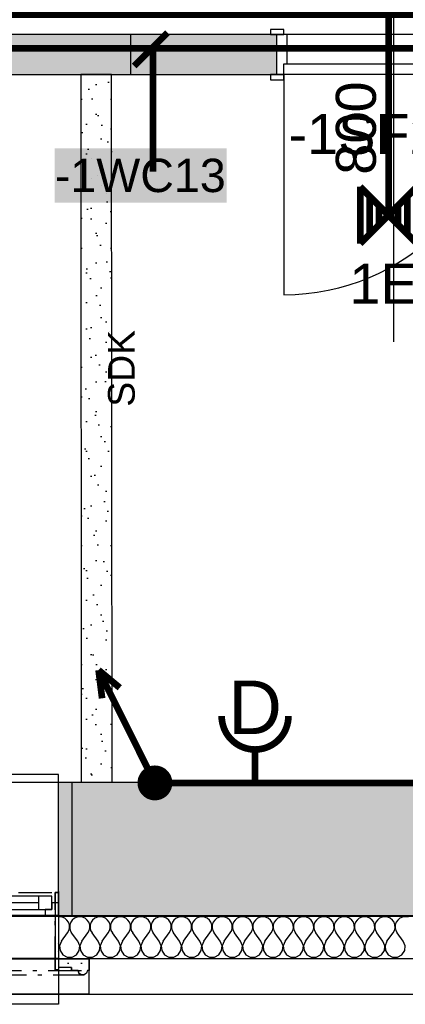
# Model space of a CAD drawing. Extents: x -12025 to 39812, y -30157 to 12.
# Tile 26 of 59: x 20743 to 22188, y -21329 to -17643. Entities that reach past the tile are written whole.
import ezdxf
from ezdxf.enums import TextEntityAlignment as Align

# ---------------------------------------------------------------- set-up
doc = ezdxf.new("R2010")
doc.units = 0
doc.header["$MEASUREMENT"] = 0
for name, pattern in [('Antenovy vodic', [10.125, 3, -0.75, 3, -0.75, 0.125, -0.75, 0.125, -0.75, 0.125, -0.75]), ('Telekomunikacni vodic', [9.25, 3, -0.75, 3, -0.75, 0.125, -0.75, 0.125, -0.75]), ('Čerchovaná M', [225, 125, -42.5, 15, -42.5]), ('Čerchovaná S', [175, 75, -42.5, 15, -42.5])]:
    doc.linetypes.add(name, pattern=pattern)
for name, color, linetype in [('0 (Pozadí)', 254, 'Continuous'), ('OÚ Dukovany internet + tv + data', 192, 'Continuous'), ('OÚ Dukovany nouzové osvětlení', 36, 'Continuous'), ('OÚ Dukovany půdorys kóty 2NP', 7, 'Continuous'), ('OÚ Dukovany půdorys podklad 2NP', 7, 'Continuous'), ('OÚ Dukovany světla', 132, 'Continuous'), ('OÚ Dukovany zásuvky', 92, 'Continuous'), ('Zakladni', 7, 'Continuous')]:
    doc.layers.add(name, color=color, linetype=linetype)
doc.styles.add('Arial', font='txt')
doc.styles.add('Arial_B', font='txt')

# ---------------------------------------------------------------- blocks, each defined once
blk = doc.blocks.new('Jednopólový vypínač (16)')
at = {"color": 0, "linetype": 'Continuous', "const_width": 25}
for points in [[(0, 90.6, 0.414214), (-90.6, 0)], [(90.6, 0, 0.414214), (0, 90.6)], [(-90.6, 0, 0.414214), (0, -90.6)], [(0, -90.6, 0.414214), (90.6, 0)]]:
    blk.add_lwpolyline(points, format="xyb", dxfattribs=at)
for points in [[(-142.4, -284.9), (-38.8, -77.7)], [(-142.4, -284.9), (-194.2, -259)]]:
    blk.add_lwpolyline(points, dxfattribs=at)
at = {"color": 0, "linetype": 'Continuous', "style": 'Arial'}
blk.add_text('-1SF2.06', height=150, dxfattribs=at).set_placement((-1000, -146.1))
blk = doc.blocks.new('Zásuvka (19)')
at = {"color": 0, "linetype": 'Continuous', "const_width": 25}
for points in [[(0, -125, -0.414214), (-125, 0)], [(125, 0, -0.414214), (0, -125)]]:
    blk.add_lwpolyline(points, format="xyb", dxfattribs=at)
blk.add_lwpolyline([(0, -250), (0, -125)], dxfattribs=at)
at = {"color": 0, "linetype": 'Continuous', "style": 'Arial'}
blk.add_text('D', height=200, dxfattribs=at).set_placement((0, -66.9), align=Align.CENTER)
blk = doc.blocks.new('(34)')
at = {"color": 7, "linetype": 'Continuous', "const_width": 25}
for points in [[(0, 520), (-125, 395)], [(-55, 460), (-55, 0)]]:
    blk.add_lwpolyline(points, dxfattribs=at)
at = {"layer": '0 (Pozadí)', "linetype": 'Continuous'}
blk.add_solid([(-422.2, 87.1), (221.1, 87.1), (-422.2, -116.5), (221.1, -116.5)], dxfattribs=at)
at = {"color": 7, "linetype": 'Continuous', "style": 'Arial_B'}
blk.add_text('-1WC13', height=125, dxfattribs=at).set_placement((-422.2, -76.5))
blk = doc.blocks.new('Stoupací vedení směrem nahoru (2)')
at = {"color": 0, "linetype": 'Continuous', "const_width": 25}
for points in [[(-211.1, 422.2), (0, 0)], [(-211.1, 422.2), (-131.9, 356.3)], [(-211.1, 422.2), (-197.9, 316.7)]]:
    blk.add_lwpolyline(points, dxfattribs=at)
at = {"color": 0, "linetype": 'Continuous'}
for points, const_width in [([(0, 52.8, 0.414214), (-52.8, 0)], 25), ([(0, 26.4, 0.414214), (-26.4, 0)], 52.8), ([(26.4, 0, 0.414214), (0, 26.4)], 52.8), ([(52.8, 0, 0.414214), (0, 52.8)], 25), ([(-52.8, 0, 0.414214), (0, -52.8)], 25), ([(-26.4, 0, 0.414214), (0, -26.4)], 52.8), ([(0, -26.4, 0.414214), (26.4, 0)], 52.8), ([(0, -52.8, 0.414214), (52.8, 0)], 25)]:
    blk.add_lwpolyline(points, format="xyb", dxfattribs=dict(at, const_width=const_width))
blk = doc.blocks.new('Svítidlo pro nouzové osvětlení (6)')
at = {"color": 0, "linetype": 'Continuous', "const_width": 25}
for points in [[(0, 212.5), (0, 0)], [(106.2, 106.2), (-106.2, -106.2)], [(106.2, -106.2), (-106.2, 106.2)], [(-106.2, 106.2), (-106.2, -106.2)], [(106.2, 106.2), (106.2, -106.2)], [(-70.8, 70.8), (-70.8, -70.8)], [(70.8, 70.8), (70.8, -70.8)], [(-35.4, 35.4), (-35.4, -35.4)], [(35.4, 35.4), (35.4, -35.4)]]:
    blk.add_lwpolyline(points, dxfattribs=at)
at = {"color": 0, "linetype": 'Continuous', "style": 'Arial'}
blk.add_text('1EA0i', height=150, dxfattribs=at).set_placement((-146.6, -331.4))

msp = doc.modelspace()

# ---------------------------------------------------------------- hatches: boundary and pattern name
at = {"layer": 'OÚ Dukovany půdorys podklad 2NP', "linetype": 'Continuous'}
h = msp.add_hatch(dxfattribs=at)
h.set_pattern_fill('KÁMEN___ŠTÍPANÝ', color=21, style=0, pattern_type=2)
h.set_pattern_definition([(45, (0, 175), (-55.68466, 55.68466), [0, -52.5, 0, -78.75]), (110, (175, 175), (74.0008, 26.93409), [0, -38.5, 0, -66.5])])
edge = h.paths.add_edge_path()
edge.add_spline(control_points=[(20974.3, -20498.9), (20974.3, -20498.9), (21089.3, -20498.8), (21089.3, -20498.8)], knot_values=[0, 0, 0, 0, 1, 1, 1, 1], degree=3, periodic=0)
edge.add_spline(control_points=[(21089.3, -20498.8), (21089.3, -20498.8), (21087.9, -17848.9), (21087.9, -17848.9)], knot_values=[0, 0, 0, 0, 1, 1, 1, 1], degree=3, periodic=0)
edge.add_spline(control_points=[(21087.9, -17848.9), (21087.9, -17848.9), (20972.9, -17848.9), (20972.9, -17848.9)], knot_values=[0, 0, 0, 0, 1, 1, 1, 1], degree=3, periodic=0)
edge.add_spline(control_points=[(20972.9, -17848.9), (20972.9, -17848.9), (20974.3, -20498.9), (20974.3, -20498.9)], knot_values=[0, 0, 0, 0, 1, 1, 1, 1], degree=3, periodic=0)
edge.add_spline(control_points=[(20974.3, -20498.9), (20974.3, -20498.9), (20974.3, -20498.9), (20974.3, -20498.9)], knot_values=[0, 0, 0, 0, 1, 1, 1, 1], degree=3, periodic=0)
h = msp.add_hatch(dxfattribs=at)
h.set_pattern_fill('OMÍTKA_01', color=21, style=0, pattern_type=2)
h.set_pattern_definition([(0, (0, 0), (0, 86.60254), [0, -50]), (0, (25, 43.3), (0, 86.60254), [0, -50])])
edge = h.paths.add_edge_path()
edge.add_spline(control_points=[(20889.4, -21158.9), (20889.4, -21158.9), (20889.4, -20909.6), (20889.4, -20909.6)], knot_values=[0, 0, 0, 0, 1, 1, 1, 1], degree=3, periodic=0)
edge.add_spline(control_points=[(20889.4, -20909.6), (20889.4, -20909.6), (20876.7, -20909.6), (20876.7, -20909.6)], knot_values=[0, 0, 0, 0, 1, 1, 1, 1], degree=3, periodic=0)
edge.add_spline(control_points=[(20876.7, -20909.6), (20876.7, -20909.6), (20876.7, -21199.8), (20876.7, -21199.8)], knot_values=[0, 0, 0, 0, 1, 1, 1, 1], degree=3, periodic=0)
edge.add_spline(control_points=[(20876.7, -21199.8), (20876.7, -21199.8), (20889.4, -21199.8), (20889.4, -21199.8)], knot_values=[0, 0, 0, 0, 1, 1, 1, 1], degree=3, periodic=0)
edge.add_spline(control_points=[(20889.4, -21199.8), (20889.4, -21199.8), (20889.4, -21190.6), (20889.4, -21190.6)], knot_values=[0, 0, 0, 0, 1, 1, 1, 1], degree=3, periodic=0)
edge.add_spline(control_points=[(20889.4, -21190.6), (20889.4, -21190.6), (20937.2, -21190.6), (20937.2, -21190.6)], knot_values=[0, 0, 0, 0, 1, 1, 1, 1], degree=3, periodic=0)
edge.add_spline(control_points=[(20937.2, -21190.6), (20937.2, -21190.6), (20937.2, -21202), (20937.2, -21202)], knot_values=[0, 0, 0, 0, 1, 1, 1, 1], degree=3, periodic=0)
edge.add_spline(control_points=[(20937.2, -21202), (20937.2, -21202), (20962.2, -21202), (20962.2, -21202)], knot_values=[0, 0, 0, 0, 1, 1, 1, 1], degree=3, periodic=0)
edge.add_spline(control_points=[(20962.2, -21202), (20962.2, -21202), (20965.5, -21212.2), (20965.5, -21212.2)], knot_values=[0, 0, 0, 0, 1, 1, 1, 1], degree=3, periodic=0)
edge.add_spline(control_points=[(20965.5, -21212.2), (20965.5, -21212.2), (20974.3, -21218.6), (20974.3, -21218.6)], knot_values=[0, 0, 0, 0, 1, 1, 1, 1], degree=3, periodic=0)
edge.add_spline(control_points=[(20974.3, -21218.6), (20974.3, -21218.6), (20985.1, -21218.6), (20985.1, -21218.6)], knot_values=[0, 0, 0, 0, 1, 1, 1, 1], degree=3, periodic=0)
edge.add_spline(control_points=[(20985.1, -21218.6), (20985.1, -21218.6), (20993.8, -21212.2), (20993.8, -21212.2)], knot_values=[0, 0, 0, 0, 1, 1, 1, 1], degree=3, periodic=0)
edge.add_spline(control_points=[(20993.8, -21212.2), (20993.8, -21212.2), (20997.1, -21202), (20997.1, -21202)], knot_values=[0, 0, 0, 0, 1, 1, 1, 1], degree=3, periodic=0)
edge.add_spline(control_points=[(20997.1, -21202), (20997.1, -21202), (21003.7, -21202), (21003.7, -21202)], knot_values=[0, 0, 0, 0, 1, 1, 1, 1], degree=3, periodic=0)
edge.add_spline(control_points=[(21003.7, -21202), (21003.7, -21202), (21003.7, -21158.9), (21003.7, -21158.9)], knot_values=[0, 0, 0, 0, 1, 1, 1, 1], degree=3, periodic=0)
edge.add_spline(control_points=[(21003.7, -21158.9), (21003.7, -21158.9), (20889.4, -21158.9), (20889.4, -21158.9)], knot_values=[0, 0, 0, 0, 1, 1, 1, 1], degree=3, periodic=0)
edge.add_spline(control_points=[(20889.4, -21158.9), (20889.4, -21158.9), (20889.4, -21158.9), (20889.4, -21158.9)], knot_values=[0, 0, 0, 0, 1, 1, 1, 1], degree=3, periodic=0)

# ---------------------------------------------------------------- linework, layer by layer
at = {"layer": 'OÚ Dukovany internet + tv + data', "linetype": 'Antenovy vodic', "ltscale": 100, "const_width": 25}
msp.add_lwpolyline([(24625, -19875), (24625, -20125), (24625, -20500), (21302.8, -20500)], dxfattribs=at)
at = {"layer": 'OÚ Dukovany internet + tv + data', "linetype": 'Telekomunikacni vodic', "ltscale": 100, "const_width": 25}
msp.add_lwpolyline([(22857.5, -20250), (22857.5, -20500), (21302.8, -20500)], dxfattribs=at)
at = {"layer": 'OÚ Dukovany nouzové osvětlení', "linetype": 'Continuous', "const_width": 25}
msp.add_lwpolyline([(19412.5, -17125), (19412.5, -17625), (20250, -17625), (20250, -18037.5), (20250, -17625), (22125, -17625), (22125, -18162.5), (22125, -17625), (24625, -17625), (24625, -13250), (20375, -12750), (20375, -12912.5)], dxfattribs=at)
at = {"layer": 'OÚ Dukovany půdorys kóty 2NP', "color": 1, "linetype": 'Continuous'}
msp.add_line((22144.8, -18848.9), (22144.8, -17398.9), dxfattribs=at)
at = {"layer": 'OÚ Dukovany půdorys podklad 2NP', "color": 1, "linetype": 'Continuous'}
for p, q in [((21732.8, -17679.9), (21682.8, -17679.9)), ((21682.8, -17679.9), (21682.8, -17698.9)), ((21732.8, -17698.9), (21732.8, -17679.9)), ((21158.8, -17698.9), (20597.7, -17698.9)), ((21087.9, -17698.8), (20972.9, -17698.9)), ((21682.8, -17698.9), (21732.8, -17698.9)), ((21704.8, -17698.9), (21682.8, -17698.9)), ((21704.8, -17698.9), (21682.8, -17698.9)), ((22584.8, -17698.9), (21704.8, -17698.9)), ((21704.8, -17698.9), (21704.8, -17848.9)), ((21744.8, -17698.9), (21704.8, -17698.9)), ((21704.8, -17698.9), (21704.8, -17848.9)), ((21704.8, -17698.9), (21704.8, -17848.9)), ((21744.8, -17808.9), (21744.8, -17698.9)), ((21732.8, -17848.9), (21732.8, -17808.9)), ((21732.8, -17808.9), (21744.8, -17808.9)), ((21732.8, -17848.9), (21732.8, -17808.9)), ((21732.8, -17808.9), (22556.8, -17808.9)), ((20597.7, -17848.9), (21158.8, -17848.9)), ((21087.9, -17848.9), (20972.9, -17848.9)), ((20972.9, -17848.9), (20974.3, -20498.9)), ((21089.3, -20498.8), (21087.9, -17848.9)), ((21732.8, -17848.9), (21682.8, -17848.9)), ((21682.8, -17848.9), (21682.8, -17867.9)), ((21704.8, -17848.9), (21682.8, -17848.9)), ((21704.8, -17848.9), (21682.8, -17848.9)), ((21682.8, -17867.9), (21732.8, -17867.9)), ((22584.8, -17848.9), (21704.8, -17848.9)), ((21704.8, -17848.9), (21732.8, -17848.9)), ((21732.8, -17867.9), (21732.8, -17848.9)), ((21732.8, -17848.9), (21732.8, -18672.9)), ((22556.8, -17848.9), (21732.8, -17848.9)), ((20888.4, -20468.6), (19838.4, -20468.6)), ((20888.4, -20498.6), (20888.4, -20468.6)), ((20888.4, -20498.6), (19838.4, -20498.6)), ((20939.5, -20498.6), (20888.4, -20498.6)), ((20888.4, -20998.6), (20888.4, -20498.6)), ((20888.4, -20948.6), (20888.4, -20498.6)), ((20813.4, -20923.6), (20413.4, -20923.6)), ((20813.4, -20923.6), (20413.4, -20923.6)), ((20863.4, -20923.6), (20813.4, -20923.6)), ((20813.4, -20923.6), (20813.4, -20973.6)), ((20863.4, -20973.6), (20863.4, -20923.6)), ((20889.4, -20909.6), (20876.7, -20909.6)), ((20876.7, -20909.6), (20876.7, -21199.8)), ((20889.1, -20906.8), (20889.1, -21156.8)), ((20889.1, -20906.8), (20889.1, -20996.8)), ((20889.1, -20906.8), (20889.1, -20996.8)), ((20889.1, -20906.8), (20889.1, -21156.8)), ((20889.4, -20909.6), (20889.4, -21158.9)), ((20813.4, -20948.6), (20413.4, -20948.6)), ((20888.4, -20948.6), (20863.4, -20948.6)), ((20863.4, -20948.6), (20863.4, -20973.6)), ((20888.4, -20998.6), (20888.4, -20948.6)), ((20888.4, -20998.6), (20888.4, -20948.6)), ((20888.4, -20998.6), (19838.4, -20998.6)), ((20889.1, -20996.8), (19839.1, -20996.8)), ((20363.4, -20998.6), (20838.4, -20998.6)), ((20413.4, -20973.6), (20813.4, -20973.6)), ((20813.4, -20973.6), (20863.4, -20973.6)), ((20863.4, -20973.6), (20838.4, -20973.6)), ((20838.4, -20973.6), (20838.4, -20998.6)), ((20838.4, -20998.6), (20888.4, -20998.6)), ((20888.4, -20998.6), (20888.3, -21328.6)), ((20888.4, -20998.6), (20939.5, -20998.6)), ((23278, -20996.9), (20889.1, -20996.8)), ((32159.3, -21157), (11676.2, -21158.9)), ((19724.1, -21158.4), (21003.7, -21158.8)), ((20889.1, -21156.8), (19839.1, -21156.8)), ((20889.1, -21156.8), (23277.9, -21156.9)), ((21003.7, -21158.9), (20889.4, -21158.9)), ((21003.6, -21289.6), (21003.7, -21158.8)), ((21003.7, -21158.9), (21003.7, -21202)), ((20889.4, -21199.8), (20876.7, -21199.8)), ((20889.4, -21190.6), (20889.4, -21199.8)), ((20937.2, -21190.6), (20889.4, -21190.6)), ((20937.2, -21190.6), (20937.2, -21202)), ((20962.2, -21202), (20937.2, -21202)), ((20962.2, -21202), (20965.5, -21212.2)), ((20965.5, -21212.2), (20974.3, -21218.6)), ((20985.1, -21218.6), (20974.3, -21218.6)), ((20993.8, -21212.2), (20985.1, -21218.6)), ((20997.1, -21202), (20993.8, -21212.2)), ((21003.7, -21202), (20997.1, -21202)), ((11541.1, -21291.7), (32292.1, -21289.8)), ((19724.1, -21289.2), (21003.6, -21289.6)), ((20888.3, -21328.6), (19838.3, -21328.6))]:
    msp.add_line(p, q, dxfattribs=at)
at = {"layer": 'OÚ Dukovany půdorys podklad 2NP', "color": 7, "linetype": 'Continuous'}
for p, q in [((21158.8, -17698.9), (21158.8, -17848.9)), ((21704.8, -17698.9), (21158.8, -17698.9)), ((21704.8, -17698.9), (21682.8, -17698.9)), ((21704.8, -17698.9), (21704.8, -17848.9)), ((21158.8, -17848.9), (21704.8, -17848.9)), ((21704.8, -17848.9), (21682.8, -17848.9)), ((20939.5, -20798.6), (20939.5, -20498.6)), ((23278.2, -20498.7), (20939.5, -20498.6)), ((20939.5, -20848.6), (20939.5, -20798.6)), ((20939.5, -20998.6), (20939.5, -20848.6)), ((20939.5, -20998.6), (23278.2, -20998.7))]:
    msp.add_line(p, q, dxfattribs=at)
at = {"layer": 'OÚ Dukovany půdorys podklad 2NP', "color": 1, "linetype": 'Čerchovaná M'}
for p, q in [((19839.4, -20909.6), (20889.4, -20909.6)), ((20876.7, -21199.8), (20876.7, -20909.6)), ((20876.7, -20909.6), (20889.4, -20909.6)), ((20889.4, -20909.6), (20889.4, -21158.9)), ((20889.4, -20909.6), (20889.4, -21158.9)), ((19725.1, -21158.9), (21003.7, -21158.9)), ((20889.4, -21158.9), (21003.7, -21158.9)), ((21003.7, -21158.9), (21003.7, -21202)), ((21003.7, -21158.9), (21003.7, -21202)), ((19725.1, -21202), (21003.7, -21202)), ((19743.7, -21218.6), (20985.1, -21218.6)), ((20889.4, -21199.8), (20876.7, -21199.8)), ((20889.4, -21190.6), (20889.4, -21199.8)), ((20937.2, -21190.6), (20889.4, -21190.6)), ((20937.2, -21202), (20937.2, -21190.6)), ((20962.2, -21202), (20937.2, -21202)), ((20965.5, -21212.2), (20962.2, -21202)), ((20974.3, -21218.6), (20965.5, -21212.2)), ((20985.1, -21218.6), (20974.3, -21218.6)), ((20993.8, -21212.2), (20985.1, -21218.6)), ((20993.8, -21212.2), (20985.1, -21218.6)), ((20997.1, -21202), (20993.8, -21212.2)), ((20997.1, -21202), (20993.8, -21212.2)), ((21003.7, -21202), (20997.1, -21202))]:
    msp.add_line(p, q, dxfattribs=at)
at = {"layer": 'OÚ Dukovany půdorys podklad 2NP', "color": 21, "linetype": 'Continuous'}
for p, q in [((20892.4, -21000.7), (20889.1, -21001.1)), ((20902.8, -21002.1), (20892.4, -21000.7)), ((20912.4, -21006.3), (20902.8, -21002.1)), ((20958.2, -21002.1), (20948.6, -21006.3)), ((20968.6, -21000.7), (20958.2, -21002.1)), ((20979, -21002.1), (20968.6, -21000.7)), ((20988.6, -21006.3), (20979, -21002.1)), ((21034.4, -21002.1), (21024.8, -21006.3)), ((21044.8, -21000.7), (21034.4, -21002.1)), ((21055.2, -21002.1), (21044.8, -21000.7)), ((21064.8, -21006.3), (21055.2, -21002.1)), ((21110.6, -21002.1), (21101, -21006.3)), ((21121, -21000.7), (21110.6, -21002.1)), ((21131.4, -21002.1), (21121, -21000.7)), ((21141, -21006.4), (21131.4, -21002.1)), ((21186.8, -21002.1), (21177.1, -21006.4)), ((21197.2, -21000.7), (21186.8, -21002.1)), ((21207.6, -21002.1), (21197.2, -21000.7)), ((21217.2, -21006.4), (21207.6, -21002.1)), ((21263, -21002.1), (21253.3, -21006.4)), ((21273.4, -21000.7), (21263, -21002.1)), ((21283.8, -21002.1), (21273.4, -21000.7)), ((21293.4, -21006.4), (21283.8, -21002.1)), ((21339.1, -21002.1), (21329.5, -21006.4)), ((21349.6, -21000.7), (21339.1, -21002.1)), ((21360, -21002.1), (21349.6, -21000.7)), ((21369.6, -21006.4), (21360, -21002.1)), ((21415.3, -21002.1), (21405.7, -21006.4)), ((21425.7, -21000.7), (21415.3, -21002.1)), ((21436.2, -21002.1), (21425.7, -21000.7)), ((21445.8, -21006.4), (21436.2, -21002.1)), ((21491.5, -21002.1), (21481.9, -21006.4)), ((21501.9, -21000.7), (21491.5, -21002.1)), ((21512.3, -21002.1), (21501.9, -21000.7)), ((21522, -21006.4), (21512.3, -21002.1)), ((21567.7, -21002.1), (21558.1, -21006.4)), ((21578.1, -21000.7), (21567.7, -21002.1)), ((21588.5, -21002.1), (21578.1, -21000.7)), ((21598.2, -21006.4), (21588.5, -21002.1)), ((21643.9, -21002.1), (21634.3, -21006.4)), ((21654.3, -21000.7), (21643.9, -21002.1)), ((21664.7, -21002.1), (21654.3, -21000.7)), ((21674.3, -21006.4), (21664.7, -21002.1)), ((21720.1, -21002.1), (21710.5, -21006.4)), ((21730.5, -21000.7), (21720.1, -21002.1)), ((21740.9, -21002.1), (21730.5, -21000.7)), ((21750.5, -21006.4), (21740.9, -21002.1)), ((21796.3, -21002.1), (21786.7, -21006.4)), ((21806.7, -21000.7), (21796.3, -21002.1)), ((21817.1, -21002.1), (21806.7, -21000.7)), ((21826.7, -21006.4), (21817.1, -21002.1)), ((21872.5, -21002.1), (21862.9, -21006.4)), ((21882.9, -21000.7), (21872.5, -21002.1)), ((21893.3, -21002.1), (21882.9, -21000.7)), ((21902.9, -21006.4), (21893.3, -21002.1)), ((21948.7, -21002.1), (21939.1, -21006.4)), ((21959.1, -21000.7), (21948.7, -21002.1)), ((21969.5, -21002.1), (21959.1, -21000.7)), ((21979.1, -21006.4), (21969.5, -21002.1)), ((22024.9, -21002.1), (22015.2, -21006.4)), ((22035.3, -21000.7), (22024.9, -21002.1)), ((22045.7, -21002.1), (22035.3, -21000.7)), ((22055.3, -21006.4), (22045.7, -21002.1)), ((22101, -21002.1), (22091.4, -21006.4)), ((22111.5, -21000.7), (22101, -21002.1)), ((22121.9, -21002.1), (22111.5, -21000.7)), ((22131.5, -21006.4), (22121.9, -21002.1)), ((22177.2, -21002.1), (22167.6, -21006.4)), ((22187.7, -21000.7), (22177.2, -21002.1)), ((22198.1, -21002.1), (22187.7, -21000.7)), ((20920.5, -21013.1), (20912.4, -21006.3)), ((20926.5, -21021.7), (20920.5, -21013.1)), ((20929.8, -21031.7), (20926.5, -21021.7)), ((20928, -21052.4), (20930.4, -21042.2)), ((20930.4, -21042.2), (20929.8, -21031.7)), ((20931.2, -21031.7), (20930.7, -21042.2)), ((20930.7, -21042.2), (20933, -21052.4)), ((20934.5, -21021.7), (20931.2, -21031.7)), ((20940.5, -21013.1), (20934.5, -21021.7)), ((20948.6, -21006.3), (20940.5, -21013.1)), ((20996.7, -21013.1), (20988.6, -21006.3)), ((21002.7, -21021.7), (20996.7, -21013.1)), ((21006, -21031.7), (21002.7, -21021.7)), ((21004.2, -21052.4), (21006.5, -21042.2)), ((21006.5, -21042.2), (21006, -21031.7)), ((21007.4, -21031.7), (21006.9, -21042.2)), ((21006.9, -21042.2), (21009.2, -21052.4)), ((21010.7, -21021.7), (21007.4, -21031.7)), ((21016.7, -21013.1), (21010.7, -21021.7)), ((21024.8, -21006.3), (21016.7, -21013.1)), ((21072.9, -21013.1), (21064.8, -21006.3)), ((21078.9, -21021.7), (21072.9, -21013.1)), ((21082.2, -21031.7), (21078.9, -21021.7)), ((21080.4, -21052.4), (21082.7, -21042.2)), ((21082.7, -21042.2), (21082.2, -21031.7)), ((21083.6, -21031.7), (21083, -21042.2)), ((21083, -21042.2), (21085.4, -21052.4)), ((21086.9, -21021.7), (21083.6, -21031.7)), ((21092.9, -21013.1), (21086.9, -21021.7)), ((21101, -21006.3), (21092.9, -21013.1)), ((21149.1, -21013.1), (21141, -21006.4)), ((21155.1, -21021.7), (21149.1, -21013.1)), ((21158.4, -21031.7), (21155.1, -21021.7)), ((21156.5, -21052.4), (21158.9, -21042.2)), ((21158.9, -21042.2), (21158.4, -21031.7)), ((21159.7, -21031.7), (21159.2, -21042.2)), ((21159.2, -21042.2), (21161.6, -21052.4)), ((21163.1, -21021.7), (21159.7, -21031.7)), ((21169.1, -21013.1), (21163.1, -21021.7)), ((21177.1, -21006.4), (21169.1, -21013.1)), ((21225.3, -21013.1), (21217.2, -21006.4)), ((21231.2, -21021.7), (21225.3, -21013.1)), ((21234.6, -21031.7), (21231.2, -21021.7)), ((21232.7, -21052.4), (21235.1, -21042.2)), ((21235.1, -21042.2), (21234.6, -21031.7)), ((21235.9, -21031.7), (21235.4, -21042.2)), ((21235.4, -21042.2), (21237.8, -21052.4)), ((21239.3, -21021.7), (21235.9, -21031.7)), ((21245.2, -21013.1), (21239.3, -21021.7)), ((21253.3, -21006.4), (21245.2, -21013.1)), ((21301.5, -21013.1), (21293.4, -21006.4)), ((21307.4, -21021.7), (21301.5, -21013.1)), ((21310.8, -21031.7), (21307.4, -21021.7)), ((21308.9, -21052.4), (21311.3, -21042.2)), ((21311.3, -21042.2), (21310.8, -21031.7)), ((21312.1, -21031.7), (21311.6, -21042.2)), ((21311.6, -21042.2), (21314, -21052.4)), ((21315.5, -21021.7), (21312.1, -21031.7)), ((21321.4, -21013.1), (21315.5, -21021.7)), ((21329.5, -21006.4), (21321.4, -21013.1)), ((21377.7, -21013.1), (21369.6, -21006.4)), ((21383.6, -21021.7), (21377.7, -21013.1)), ((21387, -21031.7), (21383.6, -21021.7)), ((21385.1, -21052.4), (21387.5, -21042.2)), ((21387.5, -21042.2), (21387, -21031.7)), ((21388.3, -21031.7), (21387.8, -21042.2)), ((21387.8, -21042.2), (21390.2, -21052.4)), ((21391.7, -21021.7), (21388.3, -21031.7)), ((21397.6, -21013.1), (21391.7, -21021.7)), ((21405.7, -21006.4), (21397.6, -21013.1)), ((21453.9, -21013.1), (21445.8, -21006.4)), ((21459.8, -21021.7), (21453.9, -21013.1)), ((21463.2, -21031.7), (21459.8, -21021.7)), ((21461.3, -21052.4), (21463.7, -21042.2)), ((21463.7, -21042.2), (21463.2, -21031.7)), ((21464.5, -21031.7), (21464, -21042.2)), ((21464, -21042.2), (21466.4, -21052.4)), ((21467.9, -21021.7), (21464.5, -21031.7)), ((21473.8, -21013.1), (21467.9, -21021.7)), ((21481.9, -21006.4), (21473.8, -21013.1)), ((21530.1, -21013.1), (21522, -21006.4)), ((21536, -21021.7), (21530.1, -21013.1)), ((21539.4, -21031.7), (21536, -21021.7)), ((21537.5, -21052.4), (21539.9, -21042.2)), ((21539.9, -21042.2), (21539.4, -21031.7)), ((21540.7, -21031.7), (21540.2, -21042.2)), ((21540.2, -21042.2), (21542.6, -21052.4)), ((21544.1, -21021.7), (21540.7, -21031.7)), ((21550, -21013.1), (21544.1, -21021.7)), ((21558.1, -21006.4), (21550, -21013.1)), ((21606.2, -21013.1), (21598.2, -21006.4)), ((21612.2, -21021.7), (21606.2, -21013.1)), ((21615.6, -21031.7), (21612.2, -21021.7)), ((21613.7, -21052.4), (21616.1, -21042.2)), ((21616.1, -21042.2), (21615.6, -21031.7)), ((21616.9, -21031.7), (21616.4, -21042.2)), ((21616.4, -21042.2), (21618.8, -21052.4)), ((21620.2, -21021.7), (21616.9, -21031.7)), ((21626.2, -21013.1), (21620.2, -21021.7)), ((21634.3, -21006.4), (21626.2, -21013.1)), ((21682.4, -21013.1), (21674.3, -21006.4)), ((21688.4, -21021.7), (21682.4, -21013.1)), ((21691.7, -21031.7), (21688.4, -21021.7)), ((21689.9, -21052.4), (21692.3, -21042.2)), ((21692.3, -21042.2), (21691.7, -21031.7)), ((21693.1, -21031.7), (21692.6, -21042.2)), ((21692.6, -21042.2), (21694.9, -21052.4)), ((21696.4, -21021.7), (21693.1, -21031.7)), ((21702.4, -21013.1), (21696.4, -21021.7)), ((21710.5, -21006.4), (21702.4, -21013.1)), ((21758.6, -21013.1), (21750.5, -21006.4)), ((21764.6, -21021.7), (21758.6, -21013.1)), ((21767.9, -21031.7), (21764.6, -21021.7)), ((21766.1, -21052.4), (21768.4, -21042.2)), ((21768.4, -21042.2), (21767.9, -21031.7)), ((21769.3, -21031.7), (21768.8, -21042.2)), ((21768.8, -21042.2), (21771.1, -21052.4)), ((21772.6, -21021.7), (21769.3, -21031.7)), ((21778.6, -21013.1), (21772.6, -21021.7)), ((21786.7, -21006.4), (21778.6, -21013.1)), ((21834.8, -21013.1), (21826.7, -21006.4)), ((21840.8, -21021.7), (21834.8, -21013.1)), ((21844.1, -21031.7), (21840.8, -21021.7)), ((21842.3, -21052.4), (21844.6, -21042.2)), ((21844.6, -21042.2), (21844.1, -21031.7)), ((21845.5, -21031.7), (21844.9, -21042.2)), ((21844.9, -21042.2), (21847.3, -21052.4)), ((21848.8, -21021.7), (21845.5, -21031.7)), ((21854.8, -21013.1), (21848.8, -21021.7)), ((21862.9, -21006.4), (21854.8, -21013.1)), ((21911, -21013.1), (21902.9, -21006.4)), ((21917, -21021.7), (21911, -21013.1)), ((21920.3, -21031.7), (21917, -21021.7)), ((21918.4, -21052.4), (21920.8, -21042.2)), ((21920.8, -21042.2), (21920.3, -21031.7)), ((21921.6, -21031.7), (21921.1, -21042.2)), ((21921.1, -21042.2), (21923.5, -21052.4)), ((21925, -21021.7), (21921.6, -21031.7)), ((21931, -21013.1), (21925, -21021.7)), ((21939.1, -21006.4), (21931, -21013.1)), ((21987.2, -21013.1), (21979.1, -21006.4)), ((21993.2, -21021.7), (21987.2, -21013.1)), ((21996.5, -21031.7), (21993.2, -21021.7)), ((21994.6, -21052.4), (21997, -21042.2)), ((21997, -21042.2), (21996.5, -21031.7)), ((21997.8, -21031.7), (21997.3, -21042.2)), ((21997.3, -21042.2), (21999.7, -21052.4)), ((22001.2, -21021.7), (21997.8, -21031.7)), ((22007.1, -21013.1), (22001.2, -21021.7)), ((22015.2, -21006.4), (22007.1, -21013.1)), ((22063.4, -21013.1), (22055.3, -21006.4)), ((22069.3, -21021.7), (22063.4, -21013.1)), ((22072.7, -21031.7), (22069.3, -21021.7)), ((22070.8, -21052.4), (22073.2, -21042.2)), ((22073.2, -21042.2), (22072.7, -21031.7)), ((22074, -21031.7), (22073.5, -21042.2)), ((22073.5, -21042.2), (22075.9, -21052.4)), ((22077.4, -21021.7), (22074, -21031.7)), ((22083.3, -21013.1), (22077.4, -21021.7)), ((22091.4, -21006.4), (22083.3, -21013.1)), ((22139.6, -21013.1), (22131.5, -21006.4)), ((22145.5, -21021.7), (22139.6, -21013.1)), ((22148.9, -21031.7), (22145.5, -21021.7)), ((22147, -21052.4), (22149.4, -21042.2)), ((22149.4, -21042.2), (22148.9, -21031.7)), ((22150.2, -21031.7), (22149.7, -21042.2)), ((22149.7, -21042.2), (22152.1, -21052.4)), ((22153.6, -21021.7), (22150.2, -21031.7)), ((22159.5, -21013.1), (22153.6, -21021.7)), ((22167.6, -21006.4), (22159.5, -21013.1)), ((20900, -21092.1), (20922.9, -21061.6)), ((20922.9, -21061.6), (20928, -21052.4)), ((20933, -21052.4), (20938.1, -21061.6)), ((20961, -21092.1), (20938.1, -21061.6)), ((20976.2, -21092.1), (20999.1, -21061.6)), ((20999.1, -21061.6), (21004.2, -21052.4)), ((21009.2, -21052.4), (21014.3, -21061.6)), ((21037.2, -21092.1), (21014.3, -21061.6)), ((21052.4, -21092.1), (21075.3, -21061.6)), ((21075.3, -21061.6), (21080.4, -21052.4)), ((21085.4, -21052.4), (21090.5, -21061.6)), ((21113.4, -21092.1), (21090.5, -21061.6)), ((21128.6, -21092.1), (21151.5, -21061.6)), ((21151.5, -21061.6), (21156.5, -21052.4)), ((21161.6, -21052.4), (21166.7, -21061.6)), ((21189.6, -21092.1), (21166.7, -21061.6)), ((21204.8, -21092.1), (21227.6, -21061.6)), ((21227.6, -21061.6), (21232.7, -21052.4)), ((21237.8, -21052.4), (21242.9, -21061.6)), ((21265.7, -21092.1), (21242.9, -21061.6)), ((21281, -21092.1), (21303.8, -21061.6)), ((21303.8, -21061.6), (21308.9, -21052.4)), ((21314, -21052.4), (21319.1, -21061.6)), ((21341.9, -21092.1), (21319.1, -21061.6)), ((21357.2, -21092.1), (21380, -21061.6)), ((21380, -21061.6), (21385.1, -21052.4)), ((21390.2, -21052.4), (21395.3, -21061.6)), ((21418.1, -21092.1), (21395.3, -21061.6)), ((21433.4, -21092.1), (21456.2, -21061.6)), ((21456.2, -21061.6), (21461.3, -21052.4)), ((21466.4, -21052.4), (21471.5, -21061.6)), ((21494.3, -21092.1), (21471.5, -21061.6)), ((21509.6, -21092.1), (21532.4, -21061.6)), ((21532.4, -21061.6), (21537.5, -21052.4)), ((21542.6, -21052.4), (21547.6, -21061.6)), ((21570.5, -21092.1), (21547.6, -21061.6)), ((21585.7, -21092.1), (21608.6, -21061.6)), ((21608.6, -21061.6), (21613.7, -21052.4)), ((21618.8, -21052.4), (21623.8, -21061.6)), ((21646.7, -21092.1), (21623.8, -21061.6)), ((21661.9, -21092.1), (21684.8, -21061.6)), ((21684.8, -21061.6), (21689.9, -21052.4)), ((21694.9, -21052.4), (21700, -21061.6)), ((21722.9, -21092.1), (21700, -21061.6)), ((21738.1, -21092.1), (21761, -21061.6)), ((21761, -21061.6), (21766.1, -21052.4)), ((21771.1, -21052.4), (21776.2, -21061.6)), ((21799.1, -21092.1), (21776.2, -21061.6)), ((21814.3, -21092.1), (21837.2, -21061.6)), ((21837.2, -21061.6), (21842.3, -21052.4)), ((21847.3, -21052.4), (21852.4, -21061.6)), ((21875.3, -21092.1), (21852.4, -21061.6)), ((21890.5, -21092.1), (21913.4, -21061.6)), ((21913.4, -21061.6), (21918.4, -21052.4)), ((21923.5, -21052.4), (21928.6, -21061.6)), ((21951.5, -21092.1), (21928.6, -21061.6)), ((21966.7, -21092.1), (21989.6, -21061.6)), ((21989.6, -21061.6), (21994.6, -21052.4)), ((21999.7, -21052.4), (22004.8, -21061.6)), ((22027.6, -21092.1), (22004.8, -21061.6)), ((22042.9, -21092.1), (22065.7, -21061.6)), ((22065.7, -21061.6), (22070.8, -21052.4)), ((22075.9, -21052.4), (22081, -21061.6)), ((22103.8, -21092.1), (22081, -21061.6)), ((22119.1, -21092.1), (22141.9, -21061.6)), ((22141.9, -21061.6), (22147, -21052.4)), ((22152.1, -21052.4), (22157.2, -21061.6)), ((22180, -21092.1), (22157.2, -21061.6)), ((20892, -21109.2), (20889.1, -21102.4)), ((20890.2, -21127.7), (20892, -21109.2)), ((20900, -21092.1), (20892.8, -21109.2)), ((20892.8, -21109.2), (20894.6, -21127.7)), ((20968.2, -21109.2), (20961, -21092.1)), ((20966.4, -21127.7), (20968.2, -21109.2)), ((20976.2, -21092.1), (20969, -21109.2)), ((20969, -21109.2), (20970.8, -21127.7)), ((21044.4, -21109.2), (21037.2, -21092.1)), ((21042.6, -21127.7), (21044.4, -21109.2)), ((21052.4, -21092.1), (21045.2, -21109.2)), ((21045.2, -21109.2), (21047, -21127.7)), ((21120.5, -21109.2), (21113.4, -21092.1)), ((21118.8, -21127.7), (21120.5, -21109.2)), ((21128.6, -21092.1), (21121.4, -21109.2)), ((21121.4, -21109.2), (21123.2, -21127.7)), ((21196.7, -21109.2), (21189.6, -21092.1)), ((21195, -21127.7), (21196.7, -21109.2)), ((21204.8, -21092.1), (21197.6, -21109.2)), ((21197.6, -21109.2), (21199.4, -21127.7)), ((21272.9, -21109.2), (21265.7, -21092.1)), ((21271.2, -21127.7), (21272.9, -21109.2)), ((21281, -21092.1), (21273.8, -21109.2)), ((21273.8, -21109.2), (21275.6, -21127.7)), ((21349.1, -21109.2), (21341.9, -21092.1)), ((21347.4, -21127.7), (21349.1, -21109.2)), ((21357.2, -21092.1), (21350, -21109.2)), ((21350, -21109.2), (21351.7, -21127.7)), ((21425.3, -21109.2), (21418.1, -21092.1)), ((21423.6, -21127.7), (21425.3, -21109.2)), ((21433.4, -21092.1), (21426.2, -21109.2)), ((21426.2, -21109.2), (21427.9, -21127.7)), ((21501.5, -21109.2), (21494.3, -21092.1)), ((21499.7, -21127.7), (21501.5, -21109.2)), ((21509.6, -21092.1), (21502.4, -21109.2)), ((21502.4, -21109.2), (21504.1, -21127.7)), ((21577.7, -21109.2), (21570.5, -21092.1)), ((21575.9, -21127.7), (21577.7, -21109.2)), ((21585.7, -21092.1), (21578.6, -21109.2)), ((21578.6, -21109.2), (21580.3, -21127.7)), ((21653.9, -21109.2), (21646.7, -21092.1)), ((21652.1, -21127.7), (21653.9, -21109.2)), ((21661.9, -21092.1), (21654.8, -21109.2)), ((21654.8, -21109.2), (21656.5, -21127.7)), ((21730.1, -21109.2), (21722.9, -21092.1)), ((21728.3, -21127.7), (21730.1, -21109.2)), ((21738.1, -21092.1), (21730.9, -21109.2)), ((21730.9, -21109.2), (21732.7, -21127.7)), ((21806.3, -21109.2), (21799.1, -21092.1)), ((21804.5, -21127.7), (21806.3, -21109.2)), ((21814.3, -21092.1), (21807.1, -21109.2)), ((21807.1, -21109.2), (21808.9, -21127.7)), ((21882.4, -21109.2), (21875.3, -21092.1)), ((21880.7, -21127.7), (21882.4, -21109.2)), ((21890.5, -21092.1), (21883.3, -21109.2)), ((21883.3, -21109.2), (21885.1, -21127.7)), ((21958.6, -21109.2), (21951.5, -21092.1)), ((21956.9, -21127.7), (21958.6, -21109.2)), ((21966.7, -21092.1), (21959.5, -21109.2)), ((21959.5, -21109.2), (21961.3, -21127.7)), ((22034.8, -21109.2), (22027.6, -21092.1)), ((22033.1, -21127.7), (22034.8, -21109.2)), ((22042.9, -21092.1), (22035.7, -21109.2)), ((22035.7, -21109.2), (22037.5, -21127.7)), ((22111, -21109.2), (22103.8, -21092.1)), ((22109.3, -21127.7), (22111, -21109.2)), ((22119.1, -21092.1), (22111.9, -21109.2)), ((22111.9, -21109.2), (22113.6, -21127.7)), ((22187.2, -21109.2), (22180, -21092.1)), ((22185.5, -21127.7), (22187.2, -21109.2)), ((20889.1, -21129.3), (20890.2, -21127.7)), ((20894.6, -21127.7), (20904.9, -21143.1)), ((20904.9, -21143.1), (20921.2, -21151.9)), ((20921.2, -21151.9), (20939.8, -21151.9)), ((20939.8, -21151.9), (20956.1, -21143.1)), ((20956.1, -21143.1), (20966.4, -21127.7)), ((20970.8, -21127.7), (20981.1, -21143.1)), ((20981.1, -21143.1), (20997.4, -21151.9)), ((20997.4, -21151.9), (21016, -21151.9)), ((21016, -21151.9), (21032.3, -21143.1)), ((21032.3, -21143.1), (21042.6, -21127.7)), ((21047, -21127.7), (21057.3, -21143.1)), ((21057.3, -21143.1), (21073.6, -21151.9)), ((21073.6, -21151.9), (21092.2, -21151.9)), ((21092.2, -21151.9), (21108.5, -21143.1)), ((21108.5, -21143.1), (21118.8, -21127.7)), ((21123.2, -21127.7), (21133.4, -21143.1)), ((21133.4, -21143.1), (21149.8, -21151.9)), ((21149.8, -21151.9), (21168.4, -21151.9)), ((21168.4, -21151.9), (21184.7, -21143.1)), ((21184.7, -21143.1), (21195, -21127.7)), ((21199.4, -21127.7), (21209.6, -21143.1)), ((21209.6, -21143.1), (21226, -21151.9)), ((21226, -21151.9), (21244.5, -21151.9)), ((21244.5, -21151.9), (21260.9, -21143.1)), ((21260.9, -21143.1), (21271.2, -21127.7)), ((21275.6, -21127.7), (21285.8, -21143.1)), ((21285.8, -21143.1), (21302.2, -21151.9)), ((21302.2, -21151.9), (21320.7, -21151.9)), ((21320.7, -21151.9), (21337.1, -21143.1)), ((21337.1, -21143.1), (21347.4, -21127.7)), ((21351.7, -21127.7), (21362, -21143.1)), ((21362, -21143.1), (21378.4, -21151.9)), ((21378.4, -21151.9), (21396.9, -21151.9)), ((21396.9, -21151.9), (21413.3, -21143.1)), ((21413.3, -21143.1), (21423.6, -21127.7)), ((21427.9, -21127.7), (21438.2, -21143.1)), ((21438.2, -21143.1), (21454.6, -21151.9)), ((21454.6, -21151.9), (21473.1, -21151.9)), ((21473.1, -21151.9), (21489.5, -21143.1)), ((21489.5, -21143.1), (21499.7, -21127.7)), ((21504.1, -21127.7), (21514.4, -21143.1)), ((21514.4, -21143.1), (21530.7, -21151.9)), ((21530.7, -21151.9), (21549.3, -21151.9)), ((21549.3, -21151.9), (21565.7, -21143.1)), ((21565.7, -21143.1), (21575.9, -21127.7)), ((21580.3, -21127.7), (21590.6, -21143.1)), ((21590.6, -21143.1), (21606.9, -21151.9)), ((21606.9, -21151.9), (21625.5, -21151.9)), ((21625.5, -21151.9), (21641.9, -21143.1)), ((21641.9, -21143.1), (21652.1, -21127.7)), ((21656.5, -21127.7), (21666.8, -21143.1)), ((21666.8, -21143.1), (21683.1, -21151.9)), ((21683.1, -21151.9), (21701.7, -21151.9)), ((21701.7, -21151.9), (21718, -21143.1)), ((21718, -21143.1), (21728.3, -21127.7)), ((21732.7, -21127.7), (21743, -21143.1)), ((21743, -21143.1), (21759.3, -21151.9)), ((21759.3, -21151.9), (21777.9, -21151.9)), ((21777.9, -21151.9), (21794.2, -21143.1)), ((21794.2, -21143.1), (21804.5, -21127.7)), ((21808.9, -21127.7), (21819.2, -21143.1)), ((21819.2, -21143.1), (21835.5, -21151.9)), ((21835.5, -21151.9), (21854.1, -21151.9)), ((21854.1, -21151.9), (21870.4, -21143.1)), ((21870.4, -21143.1), (21880.7, -21127.7)), ((21885.1, -21127.7), (21895.3, -21143.1)), ((21895.3, -21143.1), (21911.7, -21151.9)), ((21911.7, -21151.9), (21930.3, -21151.9)), ((21930.3, -21151.9), (21946.6, -21143.1)), ((21946.6, -21143.1), (21956.9, -21127.7)), ((21961.3, -21127.7), (21971.5, -21143.1)), ((21971.5, -21143.1), (21987.9, -21151.9)), ((21987.9, -21151.9), (22006.4, -21151.9)), ((22006.4, -21151.9), (22022.8, -21143.2)), ((22022.8, -21143.2), (22033.1, -21127.7)), ((22037.5, -21127.7), (22047.7, -21143.2)), ((22047.7, -21143.2), (22064.1, -21151.9)), ((22064.1, -21151.9), (22082.6, -21151.9)), ((22082.6, -21151.9), (22099, -21143.2)), ((22099, -21143.2), (22109.3, -21127.7)), ((22113.6, -21127.7), (22123.9, -21143.2)), ((22123.9, -21143.2), (22140.3, -21151.9)), ((22140.3, -21151.9), (22158.8, -21151.9)), ((22158.8, -21151.9), (22175.2, -21143.2)), ((22175.2, -21143.2), (22185.5, -21127.7))]:
    msp.add_line(p, q, dxfattribs=at)
at = {"layer": 'OÚ Dukovany půdorys podklad 2NP', "color": 1, "linetype": 'Čerchovaná S'}
msp.add_line((19724.1, -21158.5), (21003.7, -21158.9), dxfattribs=at)
at = {"layer": 'OÚ Dukovany půdorys podklad 2NP', "color": 1, "linetype": 'Continuous'}
msp.add_arc((21732.8, -17848.9), 824, -90, 0, dxfattribs=at)
at = {"layer": 'OÚ Dukovany půdorys podklad 2NP', "color": 9, "linetype": 'Continuous'}
for points in [[(21158.8, -17698.9), (20597.7, -17698.9), (21158.8, -17848.9), (20597.7, -17848.9)], [(20888.4, -20998.6), (20939.5, -20998.6), (20888.4, -20498.6), (20939.5, -20498.6)]]:
    msp.add_solid(points, dxfattribs=at)
at = {"layer": 'OÚ Dukovany půdorys podklad 2NP', "color": 254, "linetype": 'Continuous'}
for points in [[(21158.8, -17698.9), (21158.8, -17848.9), (21704.8, -17698.9), (21704.8, -17848.9)], [(20939.5, -20998.6), (23278.2, -20998.7), (20939.5, -20498.6), (23278.2, -20498.7)]]:
    msp.add_solid(points, dxfattribs=at)
at = {"layer": 'OÚ Dukovany světla', "linetype": 'Continuous', "const_width": 25}
msp.add_lwpolyline([(22750, -17909.4), (22250, -17909.4), (22250, -17750), (19625, -17750), (19625, -17909.4)], dxfattribs=at)
at = {"layer": 'OÚ Dukovany zásuvky', "linetype": 'Continuous', "const_width": 25}
msp.add_lwpolyline([(21625, -20500), (22366.2, -20500), (23107.5, -20500), (23107.5, -20250)], dxfattribs=at)

# ---------------------------------------------------------------- block references
at = {"layer": 'OÚ Dukovany internet + tv + data', "linetype": 'Continuous'}
msp.add_blockref('Stoupací vedení směrem nahoru (2)', (21250, -20500), dxfattribs=at)
at = {"layer": 'OÚ Dukovany nouzové osvětlení', "linetype": 'Continuous'}
msp.add_blockref('Svítidlo pro nouzové osvětlení (6)', (22125, -18375), dxfattribs=at)
at = {"layer": 'OÚ Dukovany světla', "linetype": 'Continuous'}
msp.add_blockref('Jednopólový vypínač (16)', (22750, -18000), dxfattribs=at)
at = {"layer": 'OÚ Dukovany zásuvky', "linetype": 'Continuous'}
msp.add_blockref('Zásuvka (19)', (21625, -20250), dxfattribs=at)
at = {"layer": 'Zakladni', "color": 7, "linetype": 'Continuous'}
msp.add_blockref('(34)', (21297.2, -18212.1), dxfattribs=at)

# ---------------------------------------------------------------- texts
at = {"layer": 'OÚ Dukovany půdorys kóty 2NP', "color": 7, "linetype": 'Continuous', "style": 'Arial'}
msp.add_text('800', height=150, rotation=90, dxfattribs=at).set_placement((22077.7, -18223.8))
at = {"layer": 'OÚ Dukovany půdorys podklad 2NP', "color": 1, "linetype": 'Continuous', "style": 'Arial'}
msp.add_text('SDK', height=100, rotation=89.9831, dxfattribs=at).set_placement((21174.2, -19091.9))

doc.saveas('drawing.dxf')
